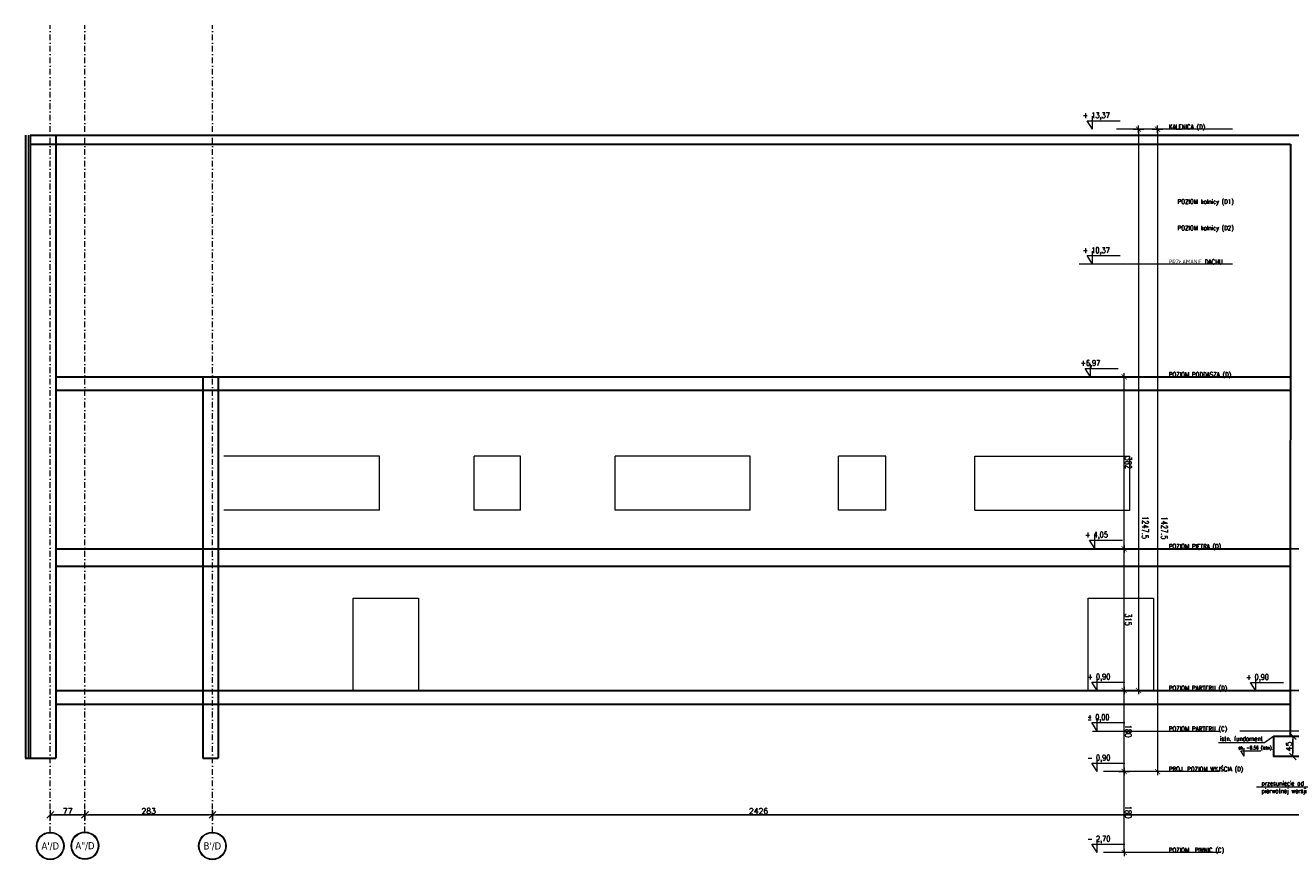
# Model space of a CAD drawing. Header units: millimetres. Extents: x -1893473 to 942156, y -568027 to 942944.
# Tile 24 of 256: x -39077 to -36266, y -335145 to -333292. Entities that reach past the tile are written whole.
import ezdxf
from ezdxf.enums import TextEntityAlignment as Align

# ---------------------------------------------------------------- set-up
doc = ezdxf.new("R2010")
doc.units = ezdxf.units.MM
doc.header["$LTSCALE"] = 0.2
doc.linetypes.add('CACHE', pattern=[9.525, 6.35, -3.175])
doc.linetypes.add('DASHDOT', pattern=[25.4, 12.7, -6.35, 0, -6.35])
doc.layers.get('0').update_dxf_attribs({"lineweight": 0})
for name, color, linetype, lineweight in [('!! 0_ Istn-sciany', 7, 'Continuous', 30), ('!! 0_ Istn-widok', 1, 'Continuous', 15), ('!! 1_ tynk zewn  - nowy', 21, 'Continuous', 20), ('!! 2_ remont Ocieplenie', 4, 'ZIGZAG', 5), ('!! wymiary osi', 250, 'Continuous', 9), ('0-osie-liniA', 14, 'DASHDOT', 5), ('0-osie-tx', 66, 'Continuous', 9), ('0-rzedne-blok', 62, 'Continuous', 13), ('DO KONSTRUKCJI', 222, 'Continuous', 35), ('P-Wymiar', 142, 'Continuous', 9)]:
    doc.layers.add(name, color=color, linetype=linetype, lineweight=lineweight)
doc.layers.add('!! 0_bloki rzędnych', color=7, linetype='Continuous', lineweight=0, plot=False)
doc.layers.add('ND', color=240, linetype='Continuous', lineweight=0, plot=False)
doc.layers.add('!! 1_ widok', color=4, linetype='Continuous')
doc.styles.add('50', font='ROMANS.shx', dxfattribs={"width": 0.8, "height": 10})
doc.styles.add('DEUTSCH', font='SIMPLEX8')
doc.styles.add('SIMPLEX', font='simplex.shx', dxfattribs={"width": 0.77})
doc.styles.add('TAHOMA', font='tahoma.ttf')
doc.styles.add('TXT', font='simplex.shx')
doc.linetypes.add('ZIGZAG', pattern='A,0.00254,-5.08,[131,ltypeshp.shx,S=5.08,R=0,X=-5.08,Y=0],-10.16,[131,ltypeshp.shx,S=5.08,R=180,X=5.08,Y=0],-5.08', length=20.32254)
doc.dimstyles.new('DIM50', dxfattribs={"dimscale": 5, "dimtxt": 2.5, "dimasz": 1.5, "dimexe": 0, "dimexo": 0, "dimgap": 0.5, "dimtad": 1, "dimdec": 4, "dimrnd": 0.5, "dimdsep": 46, "dimtxsty": 'TXT', "dimblk1": 'TICK1', "dimblk2": 'TICK1', "dimsah": 1, "dimcen": 0, "dimse1": 1, "dimse2": 1, "dimclrd": 1, "dimclre": 7, "dimclrt": 9, "dimadec": 0, "dimazin": 0, "dimtfac": 1, "dimtdec": 4, "dimtmove": 2, "dimatfit": 3, "dimldrblk": 'TICK1', "dimfxl": 1, "dimtolj": 1, "dimarcsym": 0})
doc.dimstyles.new('OL PB 100', dxfattribs={"dimscale": 4, "dimtxt": 3.5, "dimasz": 0.2, "dimexe": 10, "dimexo": 10, "dimgap": 0.5, "dimtad": 1, "dimdec": 1, "dimrnd": 0.5, "dimzin": 9, "dimdsep": 46, "dimtxsty": 'SIMPLEX', "dimblk": 'thick_MSz', "dimcen": 0.05, "dimdle": 8, "dimse1": 1, "dimse2": 1, "dimclrd": 256, "dimclre": 256, "dimclrt": 3, "dimadec": 1, "dimazin": 2, "dimtfac": 1, "dimtdec": 1, "dimtix": 1, "dimtofl": 0, "dimtmove": 2, "dimatfit": 3, "dimldrblk": 'thick_MSz', "dimfxl": 10, "dimfxlon": 1, "dimtolj": 1, "dimlwd": -1, "dimlwe": -1, "dimarcsym": 0})

# ---------------------------------------------------------------- blocks, each defined once
blk = doc.blocks.new('D_kota')
for p, q in [((8.7, 0), (8.7, 23)), ((-0.8, 15), (8.7, 15)), ((8.7, 0), (-0.8, 15))]:
    blk.add_line(p, q)
blk.add_lwpolyline([(-0.8, 15), (57.9, 15)])
at = {"style": 'DEUTSCH', "width": 0.8}
blk.add_attdef('POZ.ARCH', (7.3, 19.7), '', height=10, dxfattribs=at)
blk = doc.blocks.new('thick_MSz')
for p, q in [((-10, 0), (10, 0)), ((0, 15), (0, -15))]:
    blk.add_line(p, q)
at = {"const_width": 2, "elevation": 2}
blk.add_lwpolyline([(-7.1, -7.1), (7.1, 7.1)], dxfattribs=at)
blk = doc.blocks.new('*D1043')
at = {"layer": 'DEFPOINTS', "color": 0, "ltscale": 100, "transparency": 16777216}
for p in [(-7256.9, 8688.1), (-7256.9, 8610.3), (-6009.6, 8600.1)]:
    blk.add_point(p, dxfattribs=at)
at = {"layer": 'ND', "ltscale": 100, "transparency": 16777216}
blk.add_line((-6010.4, 8610.3), (-7256.1, 8610.3), dxfattribs=at)
at = {"layer": 'ND', "ltscale": 100, "transparency": 16777216, "xscale": 0.8, "yscale": 0.8, "zscale": 0.8}
for p, rotation in [((-7256.9, 8610.3), 180.0000000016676), ((-6009.6, 8610.3), 1.667526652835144e-09)]:
    blk.add_blockref('thick_MSz', p, dxfattribs=dict(at, rotation=rotation))
at = {"layer": 'ND', "color": 3, "ltscale": 100, "transparency": 16777216, "insert": (-6894.8, 8595.3), "char_height": 14, "attachment_point": 5, "rotation": 180, "style": 'SIMPLEX'}
blk.add_mtext('\\A1;1247.5', dxfattribs=at)
blk = doc.blocks.new('*D1044')
at = {"layer": 'DEFPOINTS', "color": 0, "ltscale": 100, "transparency": 16777216}
for p in [(-7436.9, 8703.8), (-7256.9, 8703.8), (-7256.9, 8642)]:
    blk.add_point(p, dxfattribs=at)
at = {"layer": 'ND', "ltscale": 100, "transparency": 16777216}
blk.add_line((-7436.1, 8642), (-7257.7, 8642), dxfattribs=at)
at = {"layer": 'ND', "ltscale": 100, "transparency": 16777216, "xscale": 0.8, "yscale": 0.8, "zscale": 0.8}
for p, rotation in [((-7436.9, 8642), 180.0000000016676), ((-7256.9, 8642), 1.667526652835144e-09)]:
    blk.add_blockref('thick_MSz', p, dxfattribs=dict(at, rotation=rotation))
at = {"layer": 'ND', "color": 3, "ltscale": 100, "transparency": 16777216, "insert": (-7346.9, 8633), "char_height": 14, "attachment_point": 5, "rotation": 180, "style": 'SIMPLEX'}
blk.add_mtext('\\A1;180', dxfattribs=at)
blk = doc.blocks.new('*D1045')
at = {"layer": 'DEFPOINTS', "color": 0, "ltscale": 100, "transparency": 16777216}
for p in [(-7256.9, 8703.8), (-6941.9, 8703.8), (-6941.9, 8642)]:
    blk.add_point(p, dxfattribs=at)
at = {"layer": 'ND', "ltscale": 100, "transparency": 16777216}
blk.add_line((-7256.1, 8642), (-6942.7, 8642), dxfattribs=at)
at = {"layer": 'ND', "ltscale": 100, "transparency": 16777216, "xscale": 0.8, "yscale": 0.8, "zscale": 0.8, "rotation": 180}
blk.add_blockref('thick_MSz', (-7256.9, 8642), dxfattribs=at)
at = {"layer": 'ND', "ltscale": 100, "transparency": 16777216, "xscale": 0.8, "yscale": 0.8, "zscale": 0.8}
blk.add_blockref('thick_MSz', (-6941.9, 8642), dxfattribs=at)
at = {"layer": 'ND', "color": 3, "ltscale": 100, "transparency": 16777216, "insert": (-7099.4, 8633), "char_height": 14, "attachment_point": 5, "rotation": 180, "style": 'SIMPLEX'}
blk.add_mtext('\\A1;315', dxfattribs=at)
blk = doc.blocks.new('*D1046')
at = {"layer": 'DEFPOINTS', "color": 0, "ltscale": 100, "transparency": 16777216}
for p in [(-6941.9, 8703.8), (-6559.9, 8703.8), (-6559.9, 8642)]:
    blk.add_point(p, dxfattribs=at)
at = {"layer": 'ND', "ltscale": 100, "transparency": 16777216}
blk.add_line((-6941.1, 8642), (-6560.7, 8642), dxfattribs=at)
at = {"layer": 'ND', "ltscale": 100, "transparency": 16777216, "xscale": 0.8, "yscale": 0.8, "zscale": 0.8, "rotation": 180}
blk.add_blockref('thick_MSz', (-6941.9, 8642), dxfattribs=at)
at = {"layer": 'ND', "ltscale": 100, "transparency": 16777216, "xscale": 0.8, "yscale": 0.8, "zscale": 0.8}
blk.add_blockref('thick_MSz', (-6559.9, 8642), dxfattribs=at)
at = {"layer": 'ND', "color": 3, "ltscale": 100, "transparency": 16777216, "insert": (-6750.9, 8633), "char_height": 14, "attachment_point": 5, "rotation": 180, "style": 'SIMPLEX'}
blk.add_mtext('\\A1;382', dxfattribs=at)
blk = doc.blocks.new('*D1047')
at = {"layer": 'DEFPOINTS', "color": 0, "ltscale": 100, "transparency": 16777216}
for p in [(-7616.9, 8679.3), (-7436.9, 8679.3), (-7436.9, 8642)]:
    blk.add_point(p, dxfattribs=at)
at = {"layer": 'ND', "ltscale": 100, "transparency": 16777216}
blk.add_line((-7616.1, 8642), (-7437.7, 8642), dxfattribs=at)
at = {"layer": 'ND', "ltscale": 100, "transparency": 16777216, "xscale": 0.8, "yscale": 0.8, "zscale": 0.8}
for p, rotation in [((-7616.9, 8642), 180.0000000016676), ((-7436.9, 8642), 1.667526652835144e-09)]:
    blk.add_blockref('thick_MSz', p, dxfattribs=dict(at, rotation=rotation))
at = {"layer": 'ND', "color": 3, "ltscale": 100, "transparency": 16777216, "insert": (-7526.9, 8633), "char_height": 14, "attachment_point": 5, "rotation": 180, "style": 'SIMPLEX'}
blk.add_mtext('\\A1;180', dxfattribs=at)
blk = doc.blocks.new('*D1048')
at = {"layer": 'DEFPOINTS', "color": 0, "ltscale": 100, "transparency": 16777216}
for p in [(-7436.9, 8688.1), (-7436.9, 8567.8), (-6009.6, 8557.6)]:
    blk.add_point(p, dxfattribs=at)
at = {"layer": 'ND', "ltscale": 100, "transparency": 16777216}
blk.add_line((-6010.4, 8567.8), (-7436.1, 8567.8), dxfattribs=at)
at = {"layer": 'ND', "ltscale": 100, "transparency": 16777216, "xscale": 0.8, "yscale": 0.8, "zscale": 0.8}
for p, rotation in [((-7436.9, 8567.8), 180.0000000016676), ((-6009.6, 8567.8), 1.667526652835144e-09)]:
    blk.add_blockref('thick_MSz', p, dxfattribs=dict(at, rotation=rotation))
at = {"layer": 'ND', "color": 3, "ltscale": 100, "transparency": 16777216, "insert": (-6895.9, 8552.8), "char_height": 14, "attachment_point": 5, "rotation": 180, "style": 'SIMPLEX'}
blk.add_mtext('\\A1;1427.5', dxfattribs=at)
blk = doc.blocks.new('*U4928')
h = blk.add_hatch(color=256)
edge = h.paths.add_edge_path()
edge.add_arc((0, 0), 30.6, 0, 360)
edge = h.paths.add_edge_path(flags=17)
edge.add_arc((0, 0), 29.4, 0, 360)
for radius in [30.6, 29.4]:
    blk.add_circle((0, 0), radius)
at = {"style": 'TAHOMA', "flags": 8}
blk.add_attdef('ANSICHTSNUMMER', text='', height=16, dxfattribs=at).set_placement((0, 0), align=Align.MIDDLE_CENTER)
blk = doc.blocks.new('TICK1')
at = {"color": 2}
blk.add_line((-1, -1), (1, 1), dxfattribs=at)
at = {"color": 0}
for p, q in [((0, 0), (-1, 0)), ((0, -1.4), (0, 1.4))]:
    blk.add_line(p, q, dxfattribs=at)
blk = doc.blocks.new('*D4951')
at = {"layer": '!! wymiary osi', "color": 1, "lineweight": -2, "transparency": 16777216}
blk.add_line((-39013.9, -335045.9), (-38951.9, -335045.9), dxfattribs=at)
at = {"layer": 'DEFPOINTS', "color": 0, "transparency": 16777216}
for p in [(-38944.4, -335045.9), (-39021.4, -335084.1), (-38944.4, -335083.6)]:
    blk.add_point(p, dxfattribs=at)
at = {"layer": '!! wymiary osi', "color": 1, "lineweight": -2, "transparency": 16777216, "xscale": 7.5, "yscale": 7.5, "zscale": 7.5, "rotation": 180}
blk.add_blockref('TICK1', (-39021.4, -335045.9), dxfattribs=at)
at = {"layer": '!! wymiary osi', "color": 1, "lineweight": -2, "transparency": 16777216, "xscale": 7.5, "yscale": 7.5, "zscale": 7.5}
blk.add_blockref('TICK1', (-38944.4, -335045.9), dxfattribs=at)
at = {"layer": '!! wymiary osi', "color": 9, "transparency": 16777216, "insert": (-38982.9, -335037.2), "char_height": 12.5, "attachment_point": 5, "style": 'TXT'}
blk.add_mtext('\\A1;77', dxfattribs=at)
blk = doc.blocks.new('*D4952')
at = {"layer": '!! wymiary osi', "color": 1, "lineweight": -2, "transparency": 16777216}
blk.add_line((-38936.9, -335045.9), (-38668.9, -335045.9), dxfattribs=at)
at = {"layer": 'DEFPOINTS', "color": 0, "transparency": 16777216}
for p in [(-38661.4, -335045.9), (-38661.4, -335045.9), (-38944.4, -335083.6)]:
    blk.add_point(p, dxfattribs=at)
at = {"layer": '!! wymiary osi', "color": 1, "lineweight": -2, "transparency": 16777216, "xscale": 7.5, "yscale": 7.5, "zscale": 7.5, "rotation": 180}
blk.add_blockref('TICK1', (-38944.4, -335045.9), dxfattribs=at)
at = {"layer": '!! wymiary osi', "color": 1, "lineweight": -2, "transparency": 16777216, "xscale": 7.5, "yscale": 7.5, "zscale": 7.5}
blk.add_blockref('TICK1', (-38661.4, -335045.9), dxfattribs=at)
at = {"layer": '!! wymiary osi', "color": 9, "transparency": 16777216, "insert": (-38802.9, -335037.2), "char_height": 12.5, "attachment_point": 5, "style": 'TXT'}
blk.add_mtext('\\A1;283', dxfattribs=at)
blk = doc.blocks.new('*D4953')
at = {"layer": '!! wymiary osi', "color": 1, "lineweight": -2, "transparency": 16777216}
blk.add_line((-38653.9, -335045.9), (-36242.9, -335045.9), dxfattribs=at)
at = {"layer": 'DEFPOINTS', "color": 0, "transparency": 16777216}
for p in [(-38661.4, -335045.9), (-36235.4, -335045.9), (-36235.4, -335045.9)]:
    blk.add_point(p, dxfattribs=at)
at = {"layer": '!! wymiary osi', "color": 1, "lineweight": -2, "transparency": 16777216, "xscale": 7.5, "yscale": 7.5, "zscale": 7.5, "rotation": 180}
blk.add_blockref('TICK1', (-38661.4, -335045.9), dxfattribs=at)
at = {"layer": '!! wymiary osi', "color": 1, "lineweight": -2, "transparency": 16777216, "xscale": 7.5, "yscale": 7.5, "zscale": 7.5}
blk.add_blockref('TICK1', (-36235.4, -335045.9), dxfattribs=at)
at = {"layer": '!! wymiary osi', "color": 9, "transparency": 16777216, "insert": (-37448.4, -335037.2), "char_height": 12.5, "attachment_point": 5, "style": 'TXT'}
blk.add_mtext('\\A1;2426', dxfattribs=at)
blk = doc.blocks.new('*D4985')
at = {"layer": '!! wymiary osi', "color": 1, "lineweight": -2, "transparency": 16777216}
blk.add_line((-36261.8, -334878.5), (-36261.8, -334908.5), dxfattribs=at)
at = {"layer": 'DEFPOINTS', "color": 0, "transparency": 16777216}
for p in [(-36282.2, -334871), (-36276.4, -334916), (-36261.8, -334916)]:
    blk.add_point(p, dxfattribs=at)
at = {"layer": '!! wymiary osi', "color": 1, "lineweight": -2, "transparency": 16777216, "xscale": 7.5, "yscale": 7.5, "zscale": 7.5}
for p, rotation in [((-36261.8, -334871), 90), ((-36261.8, -334916), 270)]:
    blk.add_blockref('TICK1', p, dxfattribs=dict(at, rotation=rotation))
at = {"layer": '!! wymiary osi', "color": 9, "transparency": 16777216, "insert": (-36270.5, -334893.5), "char_height": 12.5, "attachment_point": 5, "rotation": 90, "style": 'TXT'}
blk.add_mtext('\\A1;45', dxfattribs=at)
blk = doc.blocks.new('BLOK POZIOMY SALA GIMNASTYCZNA')
for p, q in [((-7616.85, 8430.57), (-7616.85, 8688.11)), ((-7436.85, 8430.57), (-7436.85, 8688.11)), ((-7256.85, 8430.57), (-7256.85, 8688.11)), ((-6941.85, 8430.57), (-6941.85, 8688.11)), ((-6559.85, 8401.77), (-6559.85, 8659.32)), ((-6309.42, 8401.77), (-6309.42, 8659.32)), ((-6009.57, 8401.77), (-6009.57, 8659.32))]:
    blk.add_line(p, q)
for points in [[(-6309.42, 8401.77), (-6309.42, 8741.67)], [(-7346.85, 8712.69), (-7346.85, 8429.66)]]:
    blk.add_lwpolyline(points)
at = {"layer": '0-rzedne-blok'}
ref = blk.add_blockref('D_kota', (-7616.85, 8712.69), dxfattribs=dict(at, xscale=1.250000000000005, yscale=1.250000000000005, zscale=1.250000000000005, rotation=270))
ref.add_attrib('POZ.ARCH', '- 2,70  ', (-7592.27, 8723.52), dxfattribs={"layer": '0', "height": 12.5, "rotation": 270, "style": 'DEUTSCH', "width": 0.8})
ref = blk.add_blockref('D_kota', (-7436.85, 8712.69), dxfattribs=dict(at, xscale=1.250000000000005, yscale=1.250000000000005, zscale=1.250000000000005, rotation=270))
ref.add_attrib('POZ.ARCH', '- 0,90  ', (-7412.27, 8723.52), dxfattribs={"layer": '0', "height": 12.5, "rotation": 270, "style": 'DEUTSCH', "width": 0.8})
ref = blk.add_blockref('D_kota', (-7346.85, 8712.69), dxfattribs=dict(at, xscale=1.250000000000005, yscale=1.250000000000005, zscale=1.250000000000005, rotation=270))
ref.add_attrib('POZ.ARCH', '%%p 0,00  ', (-7322.27, 8723.52), dxfattribs={"layer": '0', "height": 12.5, "rotation": 270, "style": 'DEUTSCH', "width": 0.8})
ref = blk.add_blockref('D_kota', (-7256.85, 8712.69), dxfattribs=dict(at, xscale=1.250000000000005, yscale=1.250000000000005, zscale=1.250000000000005, rotation=270))
ref.add_attrib('POZ.ARCH', '+ 0,90  ', (-7232.27, 8723.52), dxfattribs={"layer": '0', "height": 12.5, "rotation": 270, "style": 'DEUTSCH', "width": 0.8})
ref = blk.add_blockref('D_kota', (-6941.38, 8718.1), dxfattribs=dict(at, xscale=1.250000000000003, yscale=1.250000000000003, zscale=1.250000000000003, rotation=269.9999999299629))
ref.add_attrib('POZ.ARCH', '+ 4,05', (-6916.8, 8728.93), dxfattribs={"layer": '0', "height": 12.5, "rotation": 270, "style": 'DEUTSCH', "width": 0.8})
ref = blk.add_blockref('D_kota', (-6559.85, 8727.86), dxfattribs=dict(at, xscale=1.250000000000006, yscale=1.250000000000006, zscale=1.250000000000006, rotation=270))
ref.add_attrib('POZ.ARCH', '+6,97', (-6535.27, 8738.69), dxfattribs={"layer": '0', "height": 12.5, "rotation": 270, "style": 'DEUTSCH', "width": 0.8})
ref = blk.add_blockref('D_kota', (-6309.42, 8723.05), dxfattribs=dict(at, xscale=1.250000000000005, yscale=1.250000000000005, zscale=1.250000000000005, rotation=270))
ref.add_attrib('POZ.ARCH', '+ 10,37', (-6284.84, 8733.88), dxfattribs={"layer": '0', "height": 12.5, "rotation": 270, "style": 'DEUTSCH', "width": 0.8})
ref = blk.add_blockref('D_kota', (-6009.57, 8723.05), dxfattribs=dict(at, xscale=1.250000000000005, yscale=1.250000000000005, zscale=1.250000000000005, rotation=270))
ref.add_attrib('POZ.ARCH', '+ 13,37', (-5984.99, 8733.88), dxfattribs={"layer": '0', "height": 12.5, "rotation": 270, "style": 'DEUTSCH', "width": 0.8})
at = {"style": 'SIMPLEX', "width": 0.77}
for s, p in [('POZIOM  PIWNIC (C)', (-7616.31, 8542.85)), ('PROJ. POZIOM WYJŚCIA (D)', (-7436.31, 8542.85)), ('POZIOM PARTERU (C)', (-7346.85, 8542.85)), ('POZIOM PARTERU (D)', (-7256.31, 8542.85)), ('POZIOM PIĘTRA (D)', (-6941.31, 8542.85)), ('POZIOM PODDASZA (D)', (-6559.85, 8542.85)), ('PRZŁAMANIE DACHU', (-6309.42, 8542.85)), ('POZIOM kalnicy (D2)', (-6234.21, 8523.33, -0.04)), ('POZIOM kalnicy (D1)', (-6175.6, 8523.33, -0.04)), ('KALENICA (D)', (-6009.57, 8542.85))]:
    blk.add_text(s, height=10, rotation=270, dxfattribs=at).set_placement(p)
at = {"layer": 'ND', "ltscale": 100}
for base, p1, p2, picture, middle in [((-7256.85, 8641.97), (-7436.85, 8703.84), (-7256.85, 8703.84), '*D1044', (-7346.85, 8632.97)), ((-7436.85, 8641.97), (-7616.85, 8679.26), (-7436.85, 8679.26), '*D1047', (-7526.85, 8632.97))]:
    dim = blk.add_linear_dim(base=base, p1=p1, p2=p2, angle=0, dimstyle='OL PB 100', dxfattribs=at)
    dim.commit()
    dim.dimension.update_dxf_attribs({"geometry": picture, "text_midpoint": middle})
for base, p1, p2, picture, middle in [((-7436.85, 8567.75), (-6009.57, 8557.61), (-7436.85, 8688.11), '*D1048', (-6895.9, 8552.8)), ((-7256.85, 8610.27), (-6009.57, 8600.13), (-7256.85, 8688.11), '*D1043', (-6894.77, 8595.31))]:
    dim = blk.add_linear_dim(base=base, p1=p1, p2=p2, angle=0, dimstyle='OL PB 100', dxfattribs=at)
    dim.commit()
    dim.dimension.update_dxf_attribs({"geometry": picture, "text_midpoint": middle, "dimtype": 128})
for base, p1, p2, picture, middle in [((-6941.85, 8641.97), (-7256.85, 8703.84), (-6941.85, 8703.84), '*D1045', (-7099.35, 8632.97)), ((-6559.85, 8641.97), (-6941.85, 8703.84), (-6559.85, 8703.84), '*D1046', (-6750.85, 8632.97))]:
    dim = blk.add_linear_dim(base=base, p1=p1, p2=p2, dimstyle='OL PB 100', dxfattribs=at)
    dim.commit()
    dim.dimension.update_dxf_attribs({"geometry": picture, "text_midpoint": middle})

msp = doc.modelspace()

# ---------------------------------------------------------------- linework, layer by layer
at = {"layer": '!! 0_ Istn-sciany'}
for p, q in [((-39065.93302, -333535.353), (-39065.93302, -334919.48588)), ((-39008.93302, -333535.353), (-39008.93302, -334919.48588)), ((-38682.93302, -334072.48588), (-38682.93302, -334919.48588)), ((-38648.93302, -334072.48588), (-38648.93302, -334919.48588))]:
    msp.add_line(p, q, dxfattribs=at)
for points in [[(-39065.93302, -333535.353), (-36161.37382, -333535.353)], [(-39065.93302, -333555.353), (-36266.94781, -333555.353)], [(-36266.94781, -333555.353), (-36267.92046, -334870.98588)], [(-39008.93302, -334072.48588), (-36266.93302, -334072.48588)], [(-39008.93302, -334102.48588), (-36266.93302, -334102.48588)], [(-39008.93302, -334454.48588), (-36266.93302, -334454.48588)], [(-36967.93302, -334454.48588), (-36623.93302, -334454.48588)], [(-39008.93302, -334493.48588), (-36266.93302, -334493.48588)], [(-39008.93302, -334769.48588), (-36266.93302, -334769.48588)], [(-39008.93302, -334799.48588), (-36266.93302, -334799.48588)], [(-39076.93302, -334919.48588), (-39008.93302, -334919.48588)], [(-38682.93302, -334919.48588), (-38648.93302, -334919.48588)]]:
    msp.add_lwpolyline(points, dxfattribs=at)
msp.add_lwpolyline([(-36303.98588, -334870.98588), (-36198.79976, -334870.98588), (-36198.79976, -334915.98588), (-36303.98588, -334915.98588)], close=True, dxfattribs=at)
at = {"layer": '!! 0_ Istn-widok'}
for points in [[(-38290.11882, -334248.48588), (-38635.93302, -334248.48588)], [(-38290.11882, -334368.48588), (-38290.11882, -334248.48588)], [(-38080.11882, -334368.48588), (-38080.11882, -334248.48588)], [(-37977.11882, -334248.48588), (-38080.11882, -334248.48588)], [(-37977.11882, -334368.48588), (-37977.11882, -334248.48588)], [(-37767.11882, -334368.48588), (-37767.11882, -334248.48588)], [(-37466.93302, -334248.48588), (-37767.11882, -334248.48588)], [(-37466.93302, -334368.48588), (-37466.93302, -334248.48588)], [(-37270.93302, -334368.48588), (-37270.93302, -334248.48588)], [(-37165.93302, -334248.48588), (-37270.93302, -334248.48588)], [(-37165.93302, -334368.48588), (-37165.93302, -334248.48588)], [(-36967.93302, -334248.48588), (-36623.93302, -334248.48588)], [(-36967.93302, -334368.48588), (-36967.93302, -334248.48588)], [(-36623.93302, -334368.48588), (-36623.93302, -334248.48588)], [(-38290.11882, -334368.48588), (-38635.93302, -334368.48588)], [(-37977.11882, -334368.48588), (-38080.11882, -334368.48588)], [(-37466.93302, -334368.48588), (-37767.11882, -334368.48588)], [(-37165.93302, -334368.48588), (-37270.93302, -334368.48588)], [(-36967.93302, -334368.48588), (-36623.93302, -334368.48588)], [(-38348.93302, -334769.48588), (-38348.93302, -334564.48588), (-38203.93302, -334564.48588), (-38203.93302, -334769.48588)], [(-36716.43302, -334769.48588), (-36716.43302, -334564.48588), (-36571.43302, -334564.48588), (-36571.43302, -334769.48588)]]:
    msp.add_lwpolyline(points, dxfattribs=at)
at = {"layer": '!! 1_ tynk zewn  - nowy'}
for p, q in [((-39076.93302, -333535.353), (-39076.93302, -334919.48588)), ((-39075.93302, -333535.353), (-39075.93302, -334919.48588))]:
    msp.add_line(p, q, dxfattribs=at)
at = {"layer": '!! 1_ widok'}
for points in [[(-36266.93302, -334454.48588), (-36187.43664, -334454.48588)], [(-36266.93302, -334769.48588), (-36187.43664, -334769.48588)]]:
    msp.add_lwpolyline(points, dxfattribs=at)
at = {"layer": '!! 2_ remont Ocieplenie', "linetype": 'ZIGZAG', "ltscale": 0.75}
msp.add_line((-39070.93302, -333535.353), (-39070.93302, -334919.48588), dxfattribs=at)
at = {"layer": '!! wymiary osi', "color": 1, "lineweight": 13}
for points in [[(-36426.82735, -334885.12089), (-36324.65862, -334885.12089), (-36303.98588, -334869.95195)], [(-36342.32959, -334983.74276), (-36217.4687, -334983.74276), (-36202.17092, -334945.16421)]]:
    msp.add_lwpolyline(points, dxfattribs=at)
at = {"layer": '0-osie-liniA', "ltscale": 5}
for points in [[(-39021.43302, -335084.09785), (-39021.43302, -333291.56686)], [(-38944.43302, -335084.09785), (-38944.43302, -333291.56686)], [(-38661.43302, -335084.09785), (-38661.43302, -333291.56686)]]:
    msp.add_lwpolyline(points, dxfattribs=at)
at = {"layer": 'P-Wymiar', "color": 75, "linetype": 'CACHE', "true_color": 0x6fa451}
msp.add_lwpolyline([(-35696.19369, -334859.48588), (-36379.16918, -334859.48588)], dxfattribs=at)

# ---------------------------------------------------------------- block references
at = {"layer": '!! 0_bloki rzędnych', "rotation": 89.99999999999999}
msp.add_blockref('BLOK POZIOMY SALA GIMNASTYCZNA', (-27994.3055, -327512.63167), dxfattribs=at)
at = {"layer": '0-osie-tx'}
ref = msp.add_blockref('*U4928', (-39021.43302, -335114.69785), dxfattribs=dict(at, rotation=180))
ref.add_attrib('ANSICHTSNUMMER', "A'/D", dxfattribs={"layer": '0', "height": 16, "style": 'TAHOMA', "flags": 8}).set_placement((-39021.43302, -335114.69785), align=Align.MIDDLE_CENTER)
ref = msp.add_blockref('*U4928', (-38944.43302, -335114.19785), dxfattribs=dict(at, rotation=180))
ref.add_attrib('ANSICHTSNUMMER', 'A"/D', dxfattribs={"layer": '0', "height": 16, "style": 'TAHOMA', "flags": 8}).set_placement((-38944.43302, -335114.19785), align=Align.MIDDLE_CENTER)
ref = msp.add_blockref('*U4928', (-38661.43302, -335114.69785), dxfattribs=dict(at, rotation=180))
ref.add_attrib('ANSICHTSNUMMER', "B'/D", dxfattribs={"layer": '0', "height": 16, "style": 'TAHOMA', "flags": 8}).set_placement((-38661.43302, -335114.69785), align=Align.MIDDLE_CENTER)
at = {"layer": '0-rzedne-blok'}
ref = msp.add_blockref('D_kota', (-36354.77593, -334770.35494), dxfattribs=dict(at, xscale=1.250000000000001, yscale=1.250000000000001, zscale=1.250000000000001))
ref.add_attrib('POZ.ARCH', '+ 0,90', (-36365.60125, -334745.77499), dxfattribs={"layer": '0', "height": 12.5, "style": 'DEUTSCH', "width": 0.8})
ref = msp.add_blockref('D_kota', (-36376.26568, -334914.97979), dxfattribs=dict(at, xscale=0.7500000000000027, yscale=0.7500000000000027, zscale=0.7500000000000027))
ref.add_attrib('POZ.ARCH', 'ok. -0.56 (istn).', (-36382.76087, -334900.23182), dxfattribs={"layer": '0', "height": 7.5, "style": 'DEUTSCH', "width": 0.8})

# ---------------------------------------------------------------- texts
at = {"layer": 'DO KONSTRUKCJI', "lineweight": 20, "char_height": 10, "attachment_point": 1, "style": '50'}
for s, insert in [('istn. fundament', (-36423.56389, -334871.58696)), ('przesunięcie od pierwotnej wersji', (-36331.1685, -334970.67357))]:
    msp.add_mtext_dynamic_manual_height_columns(s, width=145.1742013, gutter_width=50, heights=[0], dxfattribs=dict(at, insert=insert))

# ---------------------------------------------------------------- dimensions: what is measured, and where the dimension line sits
at = {"layer": '!! wymiary osi'}
dim = msp.add_linear_dim(base=(-36261.76036, -334915.98588), p1=(-36282.17697, -334870.98588), p2=(-36276.39038, -334915.98588), angle=90, dimstyle='DIM50', dxfattribs=at)
dim.commit()
dim.dimension.update_dxf_attribs({"geometry": '*D4985', "text_midpoint": (-36270.51036, -334893.48588)})
for base, p1, p2, picture, middle in [((-38944.43302, -335045.93172), (-39021.43302, -335084.09785), (-38944.43302, -335083.59785), '*D4951', (-38982.93302, -335037.18172)), ((-38661.43302, -335045.93172), (-38944.43302, -335083.59785), (-38661.43302, -335045.93172), '*D4952', (-38802.93302, -335037.18172)), ((-36235.43302, -335045.93172), (-38661.43302, -335045.93172), (-36235.43302, -335045.93172), '*D4953', (-37448.43302, -335037.18172))]:
    dim = msp.add_linear_dim(base=base, p1=p1, p2=p2, dimstyle='DIM50', dxfattribs=at)
    dim.commit()
    dim.dimension.update_dxf_attribs({"geometry": picture, "text_midpoint": middle})

doc.saveas('drawing.dxf')
